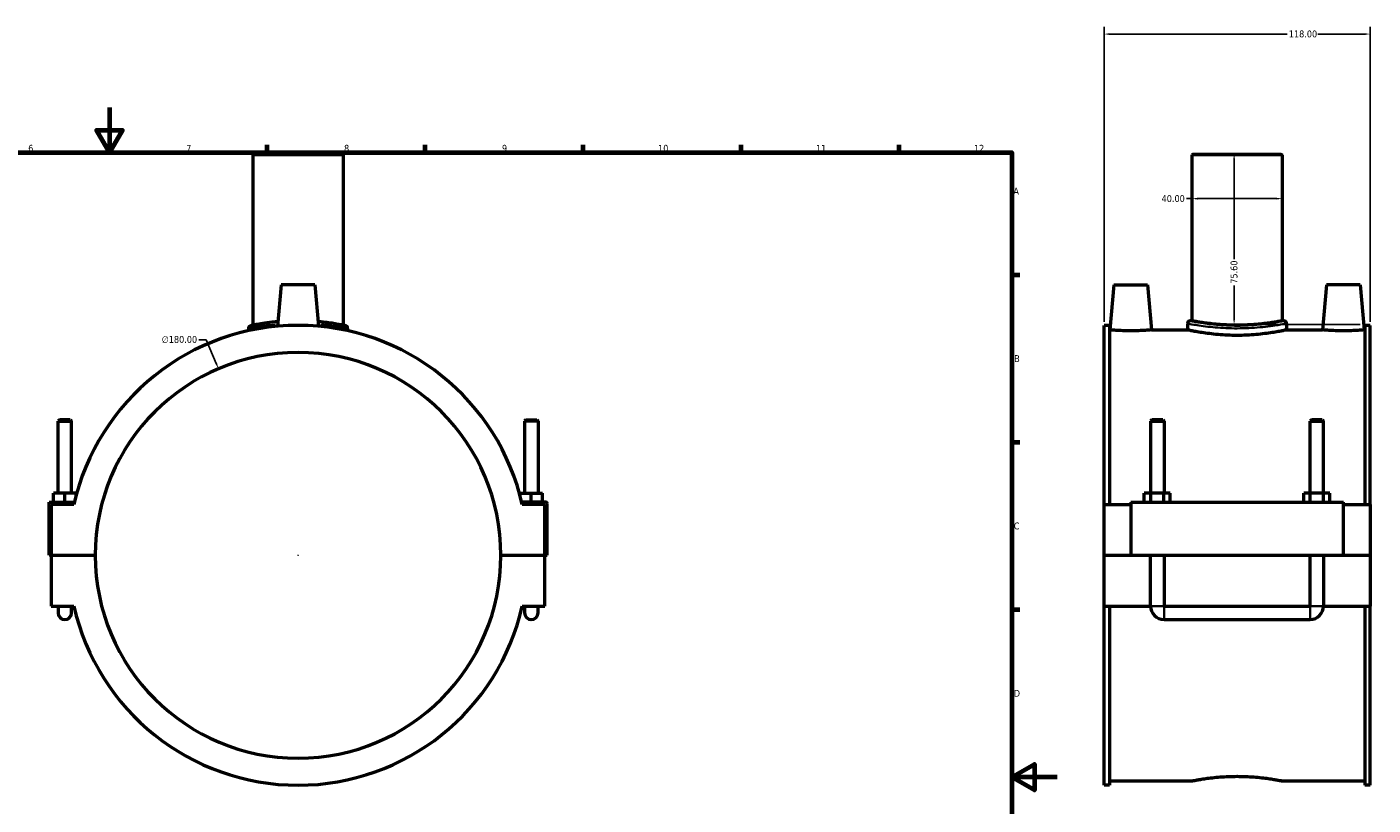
# Model space of a CAD drawing. Header units: millimetres. Extents: x 0 to 1126, y -37 to 1112.
# Tile 3 of 4: x 384 to 981, y 285 to 630. Entities that reach past the tile are written whole.
import ezdxf

# ---------------------------------------------------------------- set-up
doc = ezdxf.new("R2010")
doc.units = ezdxf.units.MM
for name, color, linetype, lineweight in [('Border (ANSI)', 7, 'Continuous', 70), ('Dimension (ANSI)', 7, 'Continuous', 25), ('Visible (ANSI)', 7, 'Continuous', 50), ('Visible Narrow (ANSI)', 7, 'Continuous', 35)]:
    doc.layers.add(name, color=color, linetype=linetype, lineweight=lineweight)
doc.styles.add('Note Text (ANSI)', font='tahoma.ttf')
doc.dimstyles.new('Default - mm (ANSI)', dxfattribs={"dimtxt": 3.048, "dimasz": 2.5, "dimexe": 3.175, "dimexo": 1.6002, "dimgap": 0.8, "dimtad": 0, "dimtoh": 1, "dimrnd": 1e-08, "dimzin": 4, "dimdsep": 46, "dimtxsty": 'Note Text (ANSI)', "dimcen": 0.09, "dimdle": 10, "dimclrd": 256, "dimclre": 256, "dimclrt": 256, "dimadec": 1, "dimazin": 1, "dimtfac": 1, "dimtofl": 0, "dimtmove": 0, "dimatfit": 3, "dimfxl": 1, "dimtolj": 1, "dimtzin": 4, "dimlwd": -1, "dimlwe": -1, "dimarcsym": 0})

# ---------------------------------------------------------------- blocks, each defined once
blk = doc.blocks.new('Borders Default Border')
at = {"layer": 'Border (ANSI)'}
for p, q in [((490.58, 574), (490.58, 577.45)), ((560.67, 574), (560.67, 577.45)), ((630.75, 574), (630.75, 577.45)), ((700.83, 574), (700.83, 577.45)), ((770.92, 574), (770.92, 577.45)), ((821, 519.75), (824.45, 519.75)), ((821, 445.5), (824.45, 445.5)), ((821, 371.25), (824.45, 371.25))]:
    blk.add_line(p, q, dxfattribs=at)
at = {"layer": 'Border (ANSI)', "flags": 128}
for points in [[(420.5, 594), (420.5, 574), (414.73, 584), (426.27, 584), (420.5, 574)], [(20, 20), (20, 574), (821, 574), (821, 20), (20, 20)], [(841, 297), (821, 297), (831, 302.77), (831, 291.23), (821, 297)]]:
    blk.add_lwpolyline(points, dxfattribs=at)
at = {"layer": 'Border (ANSI)', "attachment_point": 7, "style": 'Note Text (ANSI)'}
for s, insert, char_height in [('6', (384.49, 574.34), 3.05), ('7', (454.6, 574.4), 3.05), ('8', (524.63, 574.33), 3.05), ('9', (594.7, 574.34), 3.05), ('10', (663.96, 574.34), 3.048), ('11', (734.04, 574.4), 3.048), ('12', (804.13, 574.4), 3.048), ('A', (821.63, 555.35), 3.05), ('B', (821.99, 481.1), 3.05), ('C', (821.8, 406.8), 3.05), ('D', (821.81, 332.6), 3.05)]:
    blk.add_mtext(s, dxfattribs=dict(at, insert=insert, char_height=char_height))
blk = doc.blocks.new('*D6')
at = {"layer": 'Defpoints', "color": 0, "transparency": 16777216}
for p in [(979.87, 626.59), (861.87, 497.36), (979.87, 497.36)]:
    blk.add_point(p, dxfattribs=at)
at = {"layer": 'Dimension (ANSI)', "transparency": 16777216}
for p, q in [((861.87, 498.97), (861.87, 629.76)), ((979.87, 498.97), (979.87, 629.76)), ((864.37, 626.59), (943.03, 626.59)), ((977.37, 626.59), (956.71, 626.59))]:
    blk.add_line(p, q, dxfattribs=at)
for points in [[(864.37, 627), (864.37, 626.17), (861.87, 626.59)], [(977.37, 627), (977.37, 626.17), (979.87, 626.59)]]:
    blk.add_solid(points, dxfattribs=at)
at = {"layer": 'Dimension (ANSI)', "transparency": 16777216, "insert": (943.83, 628.18), "char_height": 3.048, "attachment_point": 1, "style": 'Note Text (ANSI)'}
blk.add_mtext('\\A1;118.00', dxfattribs=at)
blk = doc.blocks.new('*D7')
at = {"layer": 'Defpoints', "color": 0, "transparency": 16777216}
for p in [(920.87, 573.36), (919.56, 497.76), (977.11, 497.76)]:
    blk.add_point(p, dxfattribs=at)
at = {"layer": 'Dimension (ANSI)', "transparency": 16777216}
for p, q in [((919.56, 570.86), (919.56, 526.69)), ((919.56, 500.26), (919.56, 515.04)), ((975.51, 497.76), (916.39, 497.76))]:
    blk.add_line(p, q, dxfattribs=at)
for points in [[(919.15, 570.86), (919.98, 570.86), (919.56, 573.36)], [(919.15, 500.26), (919.98, 500.26), (919.56, 497.76)]]:
    blk.add_solid(points, dxfattribs=at)
at = {"layer": 'Dimension (ANSI)', "transparency": 16777216, "insert": (917.98, 515.84), "char_height": 3.048, "attachment_point": 1, "rotation": 90, "style": 'Note Text (ANSI)'}
blk.add_mtext('\\A1;75.60', dxfattribs=at)
blk = doc.blocks.new('*D8')
at = {"layer": 'Defpoints', "color": 0, "transparency": 16777216}
for p in [(468.92, 478.15), (539.55, 312.58)]:
    blk.add_point(p, dxfattribs=at)
at = {"layer": 'Dimension (ANSI)', "transparency": 16777216}
for p, q in [((460.21, 491.01), (463.43, 491.01)), ((463.43, 491.01), (467.94, 480.45)), ((504.14, 395.36), (504.32, 395.36)), ((504.23, 395.27), (504.23, 395.45))]:
    blk.add_line(p, q, dxfattribs=at)
blk.add_solid([(468.32, 480.61), (467.56, 480.28), (468.92, 478.15)], dxfattribs=at)
at = {"layer": 'Dimension (ANSI)', "transparency": 16777216, "insert": (443.73, 492.65), "char_height": 3.048, "attachment_point": 1, "style": 'Note Text (ANSI)'}
blk.add_mtext('\\A1;∅180.00', dxfattribs=at)
blk = doc.blocks.new('*D9')
at = {"layer": 'Defpoints', "color": 0, "transparency": 16777216}
for p in [(900.87, 553.58), (900.87, 553.58), (940.87, 553.58)]:
    blk.add_point(p, dxfattribs=at)
at = {"layer": 'Dimension (ANSI)', "transparency": 16777216}
for p, q in [((900.87, 553.58), (898.37, 553.58)), ((938.37, 553.58), (903.37, 553.58))]:
    blk.add_line(p, q, dxfattribs=at)
for points in [[(903.37, 553.99), (903.37, 553.16), (900.87, 553.58)], [(938.37, 553.99), (938.37, 553.16), (940.87, 553.58)]]:
    blk.add_solid(points, dxfattribs=at)
at = {"layer": 'Dimension (ANSI)', "transparency": 16777216, "insert": (887.39, 555.16), "char_height": 3.048, "attachment_point": 1, "style": 'Note Text (ANSI)'}
blk.add_mtext('\\A1;40.00', dxfattribs=at)

msp = doc.modelspace()

# ---------------------------------------------------------------- linework, layer by layer
at = {"layer": 'Visible (ANSI)'}
for p, q in [((484.632, 573.365), (484.232, 572.965)), ((524.232, 572.965), (484.232, 572.965)), ((484.232, 572.965), (484.232, 497.424)), ((484.632, 573.365), (523.832, 573.365)), ((523.832, 573.365), (524.232, 572.965)), ((524.232, 572.965), (524.232, 497.424)), ((901.266, 573.365), (900.866, 572.965)), ((940.866, 572.965), (900.866, 572.965)), ((900.866, 572.965), (900.866, 499.365)), ((901.266, 573.365), (940.466, 573.365)), ((940.466, 573.365), (940.866, 572.965)), ((940.866, 572.965), (940.866, 499.365)), ((496.732, 515.365), (495.122, 496.957)), ((511.732, 515.365), (496.732, 515.365)), ((511.732, 515.365), (513.343, 496.957)), ((866.166, 515.365), (864.416, 495.365)), ((866.166, 515.365), (881.166, 515.365)), ((881.166, 515.365), (882.916, 495.365)), ((960.566, 515.365), (958.816, 495.365)), ((975.566, 515.365), (960.566, 515.365)), ((975.566, 515.365), (977.316, 495.365)), ((482.232, 496.039), (482.232, 494.964)), ((526.232, 496.039), (526.232, 494.964)), ((861.866, 417.865), (861.866, 497.365)), ((864.226, 497.365), (861.866, 497.365)), ((864.226, 497.365), (864.226, 417.865)), ((898.866, 498.165), (898.866, 495.365)), ((900.866, 499.365), (900.066, 499.365)), ((941.666, 499.365), (940.866, 499.365)), ((942.866, 498.165), (942.866, 495.365)), ((977.506, 497.365), (977.506, 417.865)), ((979.866, 497.365), (977.506, 497.365)), ((979.866, 417.865), (979.866, 497.365)), ((864.226, 495.365), (864.416, 495.365)), ((882.916, 495.365), (898.866, 495.365)), ((942.866, 495.365), (958.816, 495.365)), ((977.316, 495.365), (977.506, 495.365)), ((398.332, 455.415), (397.732, 454.815)), ((397.732, 454.815), (403.732, 454.815)), ((397.732, 422.865), (397.732, 454.815)), ((403.132, 455.415), (398.332, 455.415)), ((403.132, 455.415), (403.732, 454.815)), ((403.732, 422.865), (403.732, 454.815)), ((605.332, 455.415), (604.732, 454.815)), ((610.732, 454.815), (604.732, 454.815)), ((604.732, 454.815), (604.732, 422.865)), ((605.332, 455.415), (610.132, 455.415)), ((610.132, 455.415), (610.732, 454.815)), ((610.732, 454.815), (610.732, 422.865)), ((883.066, 455.415), (882.466, 454.815)), ((882.466, 454.815), (888.466, 454.815)), ((882.466, 454.815), (882.466, 422.865)), ((887.866, 455.415), (883.066, 455.415)), ((887.866, 455.415), (888.466, 454.815)), ((888.466, 454.815), (888.466, 422.865)), ((953.866, 455.415), (953.266, 454.815)), ((953.266, 454.815), (959.266, 454.815)), ((953.266, 422.865), (953.266, 454.815)), ((958.666, 455.415), (953.866, 455.415)), ((958.666, 455.415), (959.266, 454.815)), ((959.266, 422.865), (959.266, 454.815)), ((393.732, 418.865), (404.976, 418.865)), ((393.732, 395.415), (393.732, 418.865)), ((395.732, 418.865), (395.732, 422.865)), ((400.732, 422.865), (395.732, 422.865)), ((405.732, 422.865), (400.732, 422.865)), ((400.732, 418.865), (400.732, 422.865)), ((405.732, 421.855), (405.732, 422.865)), ((602.732, 422.865), (607.732, 422.865)), ((602.732, 421.855), (602.732, 422.865)), ((614.232, 418.865), (603.488, 418.865)), ((607.732, 418.865), (607.732, 422.865)), ((607.732, 422.865), (612.732, 422.865)), ((612.732, 418.865), (612.732, 422.865)), ((614.732, 395.415), (614.732, 418.365)), ((873.666, 418.865), (873.666, 395.415)), ((873.666, 418.865), (968.066, 418.865)), ((879.693, 418.865), (879.693, 422.865)), ((882.579, 422.865), (879.693, 422.865)), ((882.579, 418.865), (882.579, 422.865)), ((888.353, 422.865), (882.579, 422.865)), ((888.353, 418.865), (888.353, 422.865)), ((891.24, 422.865), (888.353, 422.865)), ((891.24, 418.865), (891.24, 422.865)), ((950.493, 418.865), (950.493, 422.865)), ((953.379, 422.865), (950.493, 422.865)), ((953.379, 418.865), (953.379, 422.865)), ((959.153, 422.865), (953.379, 422.865)), ((959.153, 418.865), (959.153, 422.865)), ((962.04, 422.865), (959.153, 422.865)), ((962.04, 418.865), (962.04, 422.865)), ((968.066, 395.415), (968.066, 418.865)), ((404.745, 417.865), (394.732, 417.865)), ((394.732, 417.865), (394.732, 395.415)), ((613.732, 417.865), (603.72, 417.865)), ((613.732, 395.415), (613.732, 417.865)), ((861.866, 417.865), (873.666, 417.865)), ((861.866, 395.415), (861.866, 417.865)), ((968.066, 417.865), (979.866, 417.865)), ((979.866, 417.865), (979.866, 395.415)), ((394.732, 395.415), (393.732, 395.415)), ((394.732, 395.415), (414.232, 395.415)), ((394.732, 395.315), (394.732, 372.865)), ((414.232, 395.315), (394.732, 395.315)), ((397.732, 395.315), (397.732, 395.415)), ((403.732, 395.315), (403.732, 395.415)), ((594.232, 395.415), (613.732, 395.415)), ((613.732, 395.315), (594.232, 395.315)), ((604.732, 395.415), (604.732, 395.315)), ((610.732, 395.415), (610.732, 395.315)), ((613.732, 395.415), (614.732, 395.415)), ((613.732, 372.865), (613.732, 395.315)), ((861.866, 395.415), (873.666, 395.415)), ((861.866, 372.865), (861.866, 395.315)), ((882.466, 395.315), (861.866, 395.315)), ((873.666, 395.415), (968.066, 395.415)), ((882.466, 395.415), (882.466, 395.315)), ((882.466, 372.865), (882.466, 395.315)), ((888.466, 395.415), (888.466, 395.315)), ((953.266, 395.315), (888.466, 395.315)), ((888.466, 395.315), (888.466, 372.865)), ((953.266, 395.315), (953.266, 395.415)), ((953.266, 372.865), (953.266, 395.315)), ((959.266, 395.315), (959.266, 395.415)), ((979.866, 395.315), (959.266, 395.315)), ((959.266, 395.315), (959.266, 372.865)), ((968.066, 395.415), (979.866, 395.415)), ((979.866, 395.315), (979.866, 372.865)), ((394.732, 372.865), (404.745, 372.865)), ((397.732, 372.865), (397.732, 369.865)), ((403.732, 369.865), (403.732, 372.865)), ((603.72, 372.865), (613.732, 372.865)), ((604.732, 372.865), (604.732, 369.865)), ((610.732, 369.865), (610.732, 372.865)), ((861.866, 293.365), (861.866, 372.865)), ((861.866, 372.865), (882.466, 372.865)), ((864.226, 372.865), (864.226, 293.365)), ((888.466, 372.865), (953.266, 372.865)), ((959.266, 372.865), (979.866, 372.865)), ((977.506, 372.865), (977.506, 293.365)), ((979.866, 293.365), (979.866, 372.865)), ((888.466, 366.865), (953.266, 366.865)), ((864.226, 293.365), (861.866, 293.365)), ((864.226, 295.365), (901.266, 295.365)), ((940.466, 295.365), (977.506, 295.365)), ((979.866, 293.365), (977.506, 293.365))]:
    msp.add_line(p, q, dxfattribs=at)
for centre, radius, start, end in [((504.232, 395.365), 102, 12.743585, 167.256415), ((483.432, 496.039), 1.2, 101.673515, 180), ((525.032, 496.039), 1.2, 0, 78.326485), ((900.066, 498.165), 1.2, 90, 180), ((941.666, 498.165), 1.2, 0, 90), ((504.232, 395.365), 90, 0.031831, 179.968169), ((614.232, 418.365), 0.5, 0, 90), ((504.232, 395.365), 90, 180.031831, 359.968169), ((504.232, 395.365), 102, 192.743585, 347.256415), ((888.466, 372.865), 6, 180, 270), ((953.266, 372.865), 6, 270, 0), ((400.732, 369.865), 3, 180, 0), ((607.732, 369.865), 3, 180, 0)]:
    msp.add_arc(centre, radius, start, end, dxfattribs=at)
for points, knots in [([(495.3, 498.98), (493.576, 498.831), (491.964, 498.649), (487.849, 498.102), (485.767, 497.72), (483.646, 497.311), (483.194, 497.217), (483.191, 497.215)], [10.9039416, 10.9039416, 10.9039416, 10.9039416, 11.4789633, 11.4789633, 12.5451535, 12.5451535, 13.3026928, 13.3026928, 13.3026928, 13.3026928]), ([(525.275, 497.214), (525.275, 497.214), (525.083, 497.254), (524.062, 497.459), (522.881, 497.693), (519.662, 498.227), (517.644, 498.522), (514.641, 498.845), (513.914, 498.916), (513.165, 498.98)], [6.6513555, 6.6513555, 6.6513555, 6.6513555, 7.1444919, 7.1444919, 7.9812148, 7.9812148, 8.8005902, 8.8005902, 9.0501041, 9.0501041, 9.0501041, 9.0501041]), ([(920.866, 497.424), (919.607, 497.424), (918.306, 497.448), (915.72, 497.545), (914.435, 497.619), (911.972, 497.803), (910.793, 497.914), (908.611, 498.151), (907.61, 498.277), (905.838, 498.52), (905.006, 498.646), (903.539, 498.882), (902.903, 498.991), (901.882, 499.173), (901.495, 499.246), (900.987, 499.341), (900.866, 499.365), (900.866, 499.365)], [0, 0, 0, 0, 0.3777093, 0.3777093, 0.7554187, 0.7554187, 1.133128, 1.133128, 1.5108373, 1.5108373, 1.8885286, 1.8885286, 2.2662199, 2.2662199, 2.6439112, 2.6439112, 3.0216025, 3.0216025, 3.0216025, 3.0216025]), ([(940.866, 499.365), (940.866, 499.365), (940.745, 499.341), (940.238, 499.246), (939.851, 499.173), (938.829, 498.991), (938.194, 498.882), (936.726, 498.646), (935.894, 498.52), (934.122, 498.277), (933.121, 498.151), (930.94, 497.914), (929.76, 497.803), (927.297, 497.619), (926.012, 497.545), (923.426, 497.448), (922.125, 497.424), (920.866, 497.424)], [9.0648076, 9.0648076, 9.0648076, 9.0648076, 9.4424989, 9.4424989, 9.8201902, 9.8201902, 10.1978815, 10.1978815, 10.5755728, 10.5755728, 10.9532821, 10.9532821, 11.3309914, 11.3309914, 11.7087008, 11.7087008, 12.0864101, 12.0864101, 12.0864101, 12.0864101]), ([(882.916, 495.365), (882.916, 495.365), (882.685, 495.342), (881.744, 495.261), (881.034, 495.204), (879.395, 495.095), (878.355, 495.037), (876.073, 494.955), (874.831, 494.933), (872.501, 494.933), (871.259, 494.955), (868.978, 495.037), (867.938, 495.095), (866.298, 495.204), (865.589, 495.261), (864.648, 495.342), (864.416, 495.365), (864.416, 495.365)], [1.3974228, 1.3974228, 1.3974228, 1.3974228, 1.7466146, 1.7466146, 2.0958064, 2.0958064, 2.445326, 2.445326, 2.7948455, 2.7948455, 3.1443651, 3.1443651, 3.4938847, 3.4938847, 3.8430765, 3.8430765, 4.1922683, 4.1922683, 4.1922683, 4.1922683]), ([(942.866, 495.365), (942.866, 495.365), (942.733, 495.335), (942.174, 495.215), (941.748, 495.123), (940.624, 494.894), (939.925, 494.756), (938.311, 494.459), (937.397, 494.301), (935.448, 493.994), (934.348, 493.835), (931.95, 493.535), (930.652, 493.395), (927.943, 493.162), (926.53, 493.069), (923.684, 492.945), (922.252, 492.915), (919.48, 492.915), (918.048, 492.945), (915.203, 493.069), (913.789, 493.162), (911.08, 493.395), (909.783, 493.535), (907.385, 493.835), (906.284, 493.994), (904.336, 494.301), (903.421, 494.459), (901.807, 494.756), (901.108, 494.894), (899.984, 495.123), (899.558, 495.215), (898.999, 495.335), (898.866, 495.365), (898.866, 495.365)], [3.3265833, 3.3265833, 3.3265833, 3.3265833, 3.742389, 3.742389, 4.1581947, 4.1581947, 4.5740004, 4.5740004, 4.9898061, 4.9898061, 5.4056462, 5.4056462, 5.8214863, 5.8214863, 6.2373264, 6.2373264, 6.6531665, 6.6531665, 7.0690066, 7.0690066, 7.4848467, 7.4848467, 7.9006868, 7.9006868, 8.316527, 8.316527, 8.7323327, 8.7323327, 9.1481384, 9.1481384, 9.5639441, 9.5639441, 9.9797498, 9.9797498, 9.9797498, 9.9797498]), ([(977.316, 495.365), (977.316, 495.365), (977.085, 495.342), (976.144, 495.261), (975.434, 495.204), (973.795, 495.095), (972.755, 495.037), (970.473, 494.955), (969.231, 494.933), (968.066, 494.933), (966.901, 494.933), (965.659, 494.955), (963.378, 495.037), (962.338, 495.095), (960.698, 495.204), (959.989, 495.261), (959.048, 495.342), (958.816, 495.365), (958.816, 495.365)], [4.1922683, 4.1922683, 4.1922683, 4.1922683, 4.5414601, 4.5414601, 4.8906519, 4.8906519, 5.2401715, 5.2401715, 5.5896911, 5.5896911, 5.5896911, 5.9392106, 5.9392106, 6.2887302, 6.2887302, 6.637922, 6.637922, 6.9871138, 6.9871138, 6.9871138, 6.9871138]), ([(901.266, 295.365), (901.266, 295.365), (901.385, 295.388), (901.882, 295.484), (902.261, 295.556), (903.262, 295.738), (903.885, 295.848), (905.323, 296.083), (906.139, 296.208), (907.875, 296.451), (908.856, 296.577), (910.994, 296.814), (912.15, 296.925), (914.564, 297.11), (915.823, 297.183), (918.357, 297.281), (919.632, 297.304), (922.1, 297.304), (923.375, 297.281), (925.91, 297.183), (927.169, 297.11), (929.582, 296.925), (930.739, 296.814), (932.876, 296.577), (933.857, 296.451), (935.594, 296.208), (936.409, 296.083), (937.847, 295.848), (938.47, 295.738), (939.471, 295.556), (939.85, 295.484), (940.348, 295.388), (940.466, 295.365), (940.466, 295.365)], [2.9614844, 2.9614844, 2.9614844, 2.9614844, 3.3316604, 3.3316604, 3.7018364, 3.7018364, 4.0720124, 4.0720124, 4.4421884, 4.4421884, 4.8123836, 4.8123836, 5.1825787, 5.1825787, 5.5527738, 5.5527738, 5.9229689, 5.9229689, 6.293164, 6.293164, 6.6633591, 6.6633591, 7.0335542, 7.0335542, 7.4037493, 7.4037493, 7.7739253, 7.7739253, 8.1441013, 8.1441013, 8.5142773, 8.5142773, 8.8844533, 8.8844533, 8.8844533, 8.8844533])]:
    msp.add_open_spline(points, degree=3, knots=knots, dxfattribs=at)
at = {"layer": 'Visible Narrow (ANSI)'}
for p, q in [((882.503, 372.865), (888.429, 372.865)), ((888.466, 366.902), (888.466, 372.828)), ((953.266, 366.902), (953.266, 372.828)), ((959.229, 372.865), (953.303, 372.865))]:
    msp.add_line(p, q, dxfattribs=at)
msp.add_arc((525.032, 496.039), 1.2, 3.916324, 74.410161, dxfattribs=at)
for points, knots in [([(482.272, 496.048), (482.4, 496.073), (482.858, 496.162), (484.927, 496.539), (487.104, 496.916), (491.172, 497.428), (492.572, 497.581), (494.062, 497.713)], [-13.1811453, -13.1811453, -13.1811453, -13.1811453, -12.5451535, -12.5451535, -11.4789633, -11.4789633, -10.9932897, -10.9932897, -10.9932897, -10.9932897]), ([(514.404, 497.714), (514.895, 497.67), (515.377, 497.624), (518.254, 497.332), (520.364, 497.04), (523.729, 496.512), (524.964, 496.281), (525.934, 496.097), (526.122, 496.06), (526.196, 496.046)], [-8.9607548, -8.9607548, -8.9607548, -8.9607548, -8.8005902, -8.8005902, -7.9812148, -7.9812148, -7.1444919, -7.1444919, -6.7729028, -6.7729028, -6.7729028, -6.7729028]), ([(899.142, 498.111), (899.558, 498.031), (900.439, 497.867), (903.493, 497.357), (906.002, 496.976), (911.81, 496.367), (915.057, 496.139), (921.832, 495.99), (925.356, 496.082), (932.044, 496.539), (935.156, 496.916), (939.541, 497.558), (941.041, 497.826), (942.214, 498.041), (942.436, 498.083), (942.592, 498.112)], [-16.2958086, -16.2958086, -16.2958086, -16.2958086, -15.535621, -15.535621, -14.5090173, -14.5090173, -13.5399238, -13.5399238, -12.5451535, -12.5451535, -11.4789633, -11.4789633, -10.5972309, -10.5972309, -10.309579, -10.309579, -10.309579, -10.309579]), ([(941.407, 499.311), (941.26, 499.282), (941.049, 499.24), (939.94, 499.022), (938.522, 498.751), (934.376, 498.102), (931.434, 497.72), (925.111, 497.258), (921.779, 497.165), (915.374, 497.315), (912.304, 497.546), (906.813, 498.162), (904.441, 498.547), (901.553, 499.064), (900.72, 499.23), (900.327, 499.31)], [10.309579, 10.309579, 10.309579, 10.309579, 10.5972309, 10.5972309, 11.4789633, 11.4789633, 12.5451535, 12.5451535, 13.5399238, 13.5399238, 14.5090173, 14.5090173, 15.535621, 15.535621, 16.2958086, 16.2958086, 16.2958086, 16.2958086])]:
    msp.add_open_spline(points, degree=3, knots=knots, dxfattribs=at)

# ---------------------------------------------------------------- block references
msp.add_blockref('Borders Default Border', (0, 0))

# ---------------------------------------------------------------- dimensions: what is measured, and where the dimension line sits
at = {"layer": 'Dimension (ANSI)'}
for base, p1, p2, angle, override, picture, middle in [((979.866, 626.585), (861.866, 497.365), (979.866, 497.365), 180, {"dimtoh": 0, "dimdec": 2, "dimtp": 0, "dimtm": 0, "dimtdec": 2, "dimatfit": 1}, '*D6', (949.866, 626.585)), ((919.563, 497.761), (920.866, 573.365), (977.106, 497.761), 90, {"dimtoh": 0, "dimdec": 2, "dimse1": 1, "dimtp": 0, "dimtm": 0, "dimtdec": 2, "dimatfit": 1}, '*D7', (919.563, 520.865)), ((900.866, 553.576), (940.866, 553.576), (900.866, 553.576), 180, {"dimtoh": 0, "dimdec": 2, "dimse1": 1, "dimse2": 1, "dimtp": 0, "dimtm": 0, "dimtdec": 2, "dimatfit": 2}, '*D9', (892.48, 553.576))]:
    dim = msp.add_linear_dim(base=base, p1=p1, p2=p2, angle=angle, dimstyle='Default - mm (ANSI)', override=override, dxfattribs=at)
    dim.commit()
    dim.dimension.update_dxf_attribs({"geometry": picture, "text_midpoint": middle, "dimtype": 160})
dim = msp.add_diameter_dim_2p(p1=(539.545, 312.582), p2=(468.92, 478.148), dimstyle='Default - mm (ANSI)', override={"dimtih": 1, "dimdec": 2, "dimlfac": 1, "dimtp": 0, "dimtm": 0, "dimtdec": 2}, dxfattribs=at)
dim.commit()
dim.dimension.update_dxf_attribs({"geometry": '*D8', "text_midpoint": (451.572, 491.011), "dimtype": 163})

doc.saveas('drawing.dxf')
